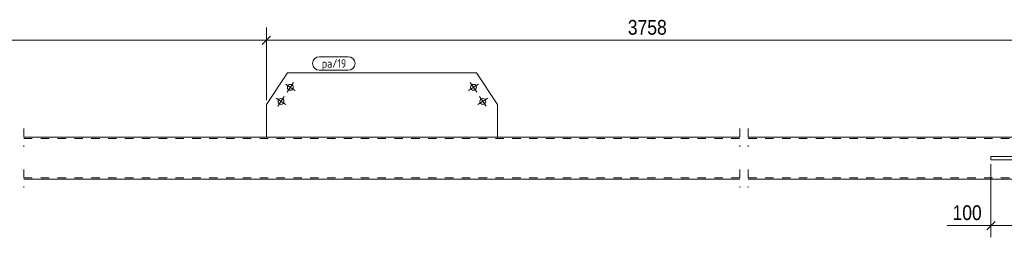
# Model space of a CAD drawing. Header units: millimetres. Extents: x 1 to 593, y 1 to 419.
# Tile 3 of 5: x 222 to 456, y 172 to 224. Entities that reach past the tile are written whole.
import ezdxf

# ---------------------------------------------------------------- set-up
doc = ezdxf.new("R2010")
doc.units = ezdxf.units.MM
doc.linetypes.add('XKITLINE00', pattern=[0])
doc.linetypes.add('XKITLINE02', pattern=[4, 2, -2])
for name, color, linetype, lineweight in [('Bemassung', 1, 'Continuous', 0), ('Schrauben', 7, 'Continuous', 0), ('Teil', 7, 'Continuous', 0), ('Text', 5, 'Continuous', 0)]:
    doc.layers.add(name, color=color, linetype=linetype, lineweight=lineweight)
doc.styles.add('ARIAL', font='ARIAL.TTF')
doc.styles.add('ISOCPEUR', font='ISOCPEUR.TTF')

msp = doc.modelspace()

# ---------------------------------------------------------------- linework, layer by layer
at = {"layer": 'Bemassung', "linetype": 'XKITLINE00', "lineweight": 0}
for p, q in [((280.74, 204.94), (280.74, 222.23)), ((280.74, 204.94), (280.74, 222.23)), ((281.73, 220.17), (279.75, 218.19)), ((281.73, 220.17), (279.75, 218.19)), ((153.54, 219.18), (280.74, 219.18)), ((280.74, 219.18), (462.8, 219.18)), ((452.8, 189.78), (452.8, 172.38)), ((453.79, 176.17), (451.81, 174.19)), ((452.8, 175.18), (442.39, 175.18)), ((452.8, 175.18), (442.39, 175.18)), ((452.8, 175.18), (462.8, 175.18))]:
    msp.add_line(p, q, dxfattribs=at)
at = {"layer": 'Bemassung'}
for p in [(280.74, 219.18), (280.74, 219.18), (452.8, 175.18)]:
    msp.add_point(p, dxfattribs=at)
at = {"layer": 'Schrauben', "linetype": 'XKITLINE00', "lineweight": 0}
for p, q in [((285.24, 208.76), (287.58, 207.21)), ((285.64, 206.82), (287.19, 209.15)), ((331.1, 208.76), (328.76, 207.21)), ((329.16, 209.15), (330.7, 206.82)), ((283.43, 203.48), (284.98, 205.82)), ((331.37, 205.82), (332.91, 203.48)), ((283.04, 205.42), (285.37, 203.88)), ((333.31, 205.42), (330.97, 203.88))]:
    msp.add_line(p, q, dxfattribs=at)
for centre in [(286.41, 207.98), (329.93, 207.98), (284.2, 204.65), (332.14, 204.65)]:
    msp.add_circle(centre, 0.7, dxfattribs=at)
at = {"layer": 'Teil', "linetype": 'XKITLINE00', "lineweight": 0}
for p, q in [((280.74, 203.94), (285.71, 211.45)), ((285.71, 211.45), (330.63, 211.45)), ((330.63, 211.45), (335.6, 203.94)), ((280.74, 196.18), (280.74, 203.94)), ((335.6, 203.94), (335.6, 196.18)), ((223.14, 196.18), (393.2, 196.18)), ((395.2, 196.18), (462.8, 196.18)), ((469.1, 191.58), (452.8, 191.58)), ((452.8, 191.58), (452.8, 190.78)), ((452.8, 190.78), (469.1, 190.78)), ((393.2, 186.18), (223.14, 186.18)), ((462.8, 186.18), (395.2, 186.18))]:
    msp.add_line(p, q, dxfattribs=at)
at = {"layer": 'Teil', "linetype": 'XKITLINE02', "lineweight": 0}
for p, q in [((223.14, 198.18), (223.14, 193.88)), ((393.2, 198.18), (393.2, 193.88)), ((395.2, 198.18), (395.2, 193.88)), ((223.14, 195.88), (393.2, 195.88)), ((335.6, 196.18), (280.74, 196.18)), ((395.2, 195.88), (462.8, 195.88)), ((452.8, 191.58), (452.8, 190.78)), ((462.8, 191.58), (452.8, 191.58)), ((452.8, 190.78), (462.8, 190.78)), ((223.14, 188.48), (223.14, 184.18)), ((393.2, 188.48), (393.2, 184.18)), ((395.2, 188.48), (395.2, 184.18)), ((223.14, 186.48), (393.2, 186.48)), ((395.2, 186.48), (462.8, 186.48))]:
    msp.add_line(p, q, dxfattribs=at)
at = {"layer": 'Text', "linetype": 'XKITLINE00', "lineweight": 0}
for p, q in [((293.31, 215.25), (300.18, 215.25)), ((300.18, 212.05), (293.31, 212.05))]:
    msp.add_line(p, q, dxfattribs=at)
for centre, start, end in [((293.31, 213.65), 90, 270), ((300.18, 213.65), 270, 90)]:
    msp.add_arc(centre, 1.6, start, end, dxfattribs=at)

# ---------------------------------------------------------------- texts
at = {"layer": 'Bemassung', "style": 'ARIAL', "width": 0.85}
for s, p in [('3758', (366.58, 220.48)), ('100', (443.7, 176.48))]:
    msp.add_text(s, height=3.5, dxfattribs=at).set_placement(p)
at = {"layer": 'Text', "style": 'ISOCPEUR', "width": 0.85}
msp.add_text('pa/19', height=2, dxfattribs=at).set_placement((293.91, 212.65))

doc.saveas('drawing.dxf')
